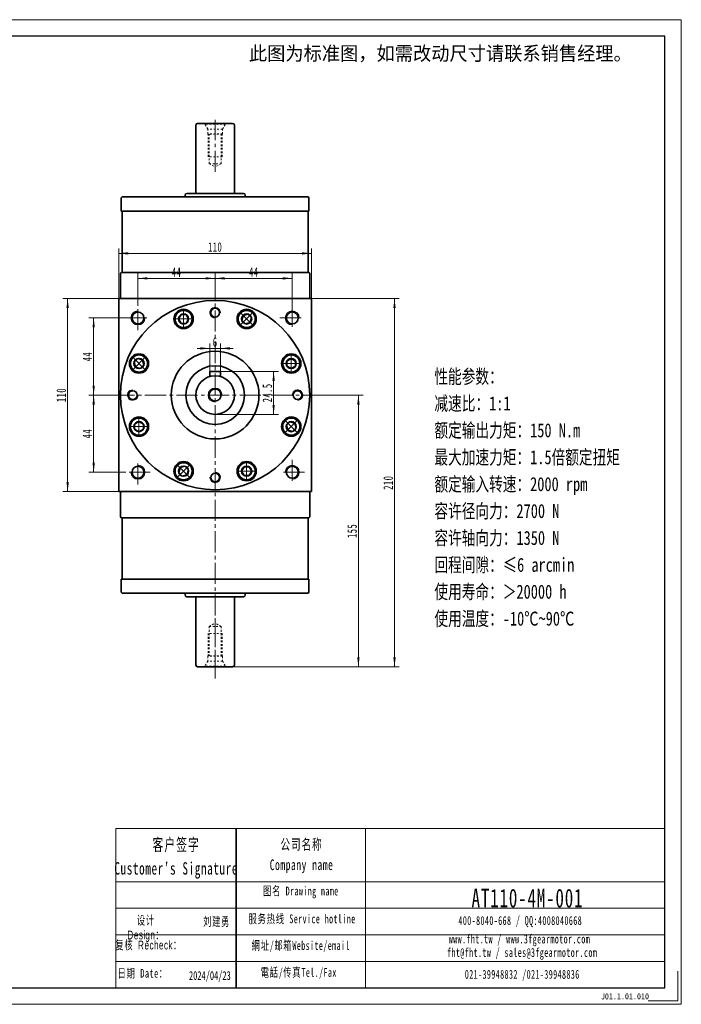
# Model space of a CAD drawing. Header units: millimetres. Extents: x -49 to 750, y 106 to 668.
# Tile 3 of 3: x 372 to 750, y 106 to 668. Entities that reach past the tile are written whole.
import ezdxf

# ---------------------------------------------------------------- set-up
doc = ezdxf.new("R2010")
doc.units = ezdxf.units.MM
doc.set_wipeout_variables(frame=1)
doc.linetypes.add('点画线', pattern=[18, 12, -2, 2, -2])
doc.linetypes.add('虚线', pattern=[2, 1, -1])
doc.layers.get('0').update_dxf_attribs({"lineweight": 35})
doc.layers.add('6文字层', color=3, linetype='Continuous')
for name, color, linetype, lineweight in [('7标注层', 4, 'Continuous', 18), ('SLD-0', 7, 'Continuous', 18), ('中心线层', 1, '点画线', 18), ('图框_外框线', 7, 'Continuous', 18), ('尺寸线层', 3, 'Continuous', 18), ('粗实线层', 7, 'Continuous', 35)]:
    doc.layers.add(name, color=color, linetype=linetype, lineweight=lineweight)
doc.styles.add('标准', font='txt', dxfattribs={"width": 0.667})
doc.styles.add('样式 1', font='txt', dxfattribs={"width": 0.8})
doc.dimstyles.new('a4-1-1', dxfattribs={"dimtxt": 3, "dimasz": 3, "dimexe": 1.5, "dimexo": 0, "dimgap": 0.5, "dimtad": 1, "dimdec": 3, "dimdsep": 46, "dimtxsty": '标准', "dimblk": '_CAXARROW', "dimcen": 0, "dimdle": 6, "dimazin": 2, "dimtfac": 0.707107, "dimtdec": 3, "dimtix": 1, "dimtmove": 2, "dimatfit": 3, "dimfxl": 0, "dimfrac": 2, "dimtolj": 1, "dimarcsym": 0})

# ---------------------------------------------------------------- blocks, each defined once
blk = doc.blocks.new('*X19')
at = {"layer": '尺寸线层', "linetype": 'Continuous'}
for points in [[(428.87, 534.79), (434.27, 535.46), (434.27, 534.11)], [(538.87, 534.79), (533.47, 535.46), (533.47, 534.11)]]:
    blk.add_hatch(color=0, dxfattribs=at).paths.add_polyline_path(points, flags=0)
at = {"layer": '尺寸线层', "color": 0, "linetype": 'Continuous'}
for p, q in [((428.87, 508.96), (428.87, 537.49)), ((428.87, 534.79), (538.87, 534.79)), ((538.87, 508.96), (538.87, 537.49))]:
    blk.add_line(p, q, dxfattribs=at)
at = {"layer": '尺寸线层', "color": 0, "insert": (483.87, 538.37), "char_height": 5.4, "width": 14.3527, "attachment_point": 5, "line_spacing_factor": 1.15057, "style": '标准'}
blk.add_mtext('\\T1.1;110', dxfattribs=at)
blk = doc.blocks.new('_CAXARROW')
blk.add_hatch(color=0).paths.add_polyline_path([(0, 0), (-1, 0.125), (-1, -0.125)], flags=0)
blk = doc.blocks.new('*X20')
at = {"layer": '尺寸线层', "linetype": 'Continuous'}
for points in [[(399.74, 508.96), (399.07, 503.56), (400.42, 503.56)], [(399.74, 398.96), (399.07, 404.36), (400.42, 404.36)]]:
    blk.add_hatch(color=0, dxfattribs=at).paths.add_polyline_path(points, flags=0)
at = {"layer": '尺寸线层', "color": 0, "linetype": 'Continuous'}
for p, q in [((428.87, 508.96), (397.04, 508.96)), ((399.74, 398.96), (399.74, 508.96)), ((428.87, 398.96), (397.04, 398.96))]:
    blk.add_line(p, q, dxfattribs=at)
at = {"layer": '尺寸线层', "color": 0, "insert": (396.16, 453.96), "char_height": 5.4, "width": 14.3527, "attachment_point": 5, "rotation": 90, "line_spacing_factor": 1.15057, "style": '标准'}
blk.add_mtext('\\T1.1;110', dxfattribs=at)
blk = doc.blocks.new('*X21')
at = {"layer": '尺寸线层', "linetype": 'Continuous'}
for points in [[(414.59, 497.96), (415.27, 492.56), (413.92, 492.56)], [(414.59, 453.96), (415.27, 459.36), (413.92, 459.36)]]:
    blk.add_hatch(color=0, dxfattribs=at).paths.add_polyline_path(points, flags=0)
at = {"layer": '尺寸线层', "color": 0, "linetype": 'Continuous'}
for p, q in [((432.87, 497.96), (411.89, 497.96)), ((414.59, 497.96), (414.59, 453.96)), ((425.87, 453.96), (411.89, 453.96))]:
    blk.add_line(p, q, dxfattribs=at)
at = {"layer": '尺寸线层', "color": 0, "insert": (411.02, 475.96), "char_height": 5.4, "width": 10.8, "attachment_point": 5, "rotation": 90, "line_spacing_factor": 1.15057, "style": '标准'}
blk.add_mtext('\\T1.1;44', dxfattribs=at)
blk = doc.blocks.new('*X22')
at = {"layer": '尺寸线层', "linetype": 'Continuous'}
for points in [[(414.59, 453.96), (415.27, 448.56), (413.92, 448.56)], [(414.59, 409.96), (415.27, 415.36), (413.92, 415.36)]]:
    blk.add_hatch(color=0, dxfattribs=at).paths.add_polyline_path(points, flags=0)
at = {"layer": '尺寸线层', "color": 0, "linetype": 'Continuous'}
for p, q in [((425.87, 453.96), (411.89, 453.96)), ((414.59, 453.96), (414.59, 409.96)), ((432.87, 409.96), (411.89, 409.96))]:
    blk.add_line(p, q, dxfattribs=at)
at = {"layer": '尺寸线层', "color": 0, "insert": (411.02, 431.96), "char_height": 5.4, "width": 10.8, "attachment_point": 5, "rotation": 90, "line_spacing_factor": 1.15057, "style": '标准'}
blk.add_mtext('\\T1.1;44', dxfattribs=at)
blk = doc.blocks.new('*X23')
at = {"layer": '尺寸线层', "linetype": 'Continuous'}
for points in [[(439.87, 520.53), (445.27, 521.21), (445.27, 519.86)], [(483.87, 520.53), (478.47, 521.21), (478.47, 519.86)]]:
    blk.add_hatch(color=0, dxfattribs=at).paths.add_polyline_path(points, flags=0)
at = {"layer": '尺寸线层', "color": 0, "linetype": 'Continuous'}
for p, q in [((439.87, 504.96), (439.87, 523.23)), ((483.87, 511.95), (483.87, 523.23)), ((439.87, 520.53), (483.87, 520.53))]:
    blk.add_line(p, q, dxfattribs=at)
at = {"layer": '尺寸线层', "color": 0, "insert": (461.87, 524.1), "char_height": 5.4, "width": 10.8, "attachment_point": 5, "line_spacing_factor": 1.15057, "style": '标准'}
blk.add_mtext('\\T1.1;44', dxfattribs=at)
blk = doc.blocks.new('*X24')
at = {"layer": '尺寸线层', "linetype": 'Continuous'}
for points in [[(483.87, 520.53), (489.27, 521.21), (489.27, 519.86)], [(527.87, 520.53), (522.47, 521.21), (522.47, 519.86)]]:
    blk.add_hatch(color=0, dxfattribs=at).paths.add_polyline_path(points, flags=0)
at = {"layer": '尺寸线层', "color": 0, "linetype": 'Continuous'}
for p, q in [((483.87, 511.95), (483.87, 523.23)), ((527.87, 504.96), (527.87, 523.23)), ((483.87, 520.53), (527.87, 520.53))]:
    blk.add_line(p, q, dxfattribs=at)
at = {"layer": '尺寸线层', "color": 0, "insert": (505.87, 524.1), "char_height": 5.4, "width": 10.8, "attachment_point": 5, "line_spacing_factor": 1.15057, "style": '标准'}
blk.add_mtext('\\T1.1;44', dxfattribs=at)
blk = doc.blocks.new('*X25')
at = {"layer": '尺寸线层', "linetype": 'Continuous'}
for points in [[(565.61, 453.96), (566.28, 448.56), (564.93, 448.56)], [(565.61, 298.96), (566.28, 304.36), (564.93, 304.36)]]:
    blk.add_hatch(color=0, dxfattribs=at).paths.add_polyline_path(points, flags=0)
at = {"layer": '尺寸线层', "color": 0, "linetype": 'Continuous'}
for p, q in [((541.87, 453.96), (568.31, 453.96)), ((565.61, 453.96), (565.61, 298.96)), ((493.87, 298.96), (568.31, 298.96))]:
    blk.add_line(p, q, dxfattribs=at)
at = {"layer": '尺寸线层', "color": 0, "insert": (562.02, 376.46), "char_height": 5.4, "width": 14.0022, "attachment_point": 5, "rotation": 90, "line_spacing_factor": 1.15057, "style": '标准'}
blk.add_mtext('\\T1.1;155', dxfattribs=at)
blk = doc.blocks.new('*X26')
at = {"layer": '尺寸线层', "linetype": 'Continuous'}
for points in [[(586.2, 508.96), (586.87, 503.56), (585.52, 503.56)], [(586.2, 298.96), (586.87, 304.36), (585.52, 304.36)]]:
    blk.add_hatch(color=0, dxfattribs=at).paths.add_polyline_path(points, flags=0)
at = {"layer": '尺寸线层', "color": 0, "linetype": 'Continuous'}
for p, q in [((538.87, 508.96), (588.9, 508.96)), ((586.2, 508.96), (586.2, 298.96)), ((493.87, 298.96), (588.9, 298.96))]:
    blk.add_line(p, q, dxfattribs=at)
at = {"layer": '尺寸线层', "color": 0, "insert": (582.61, 403.96), "char_height": 5.4, "width": 14.5863, "attachment_point": 5, "rotation": 90, "line_spacing_factor": 1.15057, "style": '标准'}
blk.add_mtext('\\T1.1;210', dxfattribs=at)
blk = doc.blocks.new('*X27')
at = {"layer": '中心线层', "linetype": '点画线', "lineweight": 18}
for p, q in [((0, -5.64), (0, 5.64)), ((-5.64, 0), (5.64, 0))]:
    blk.add_line(p, q, dxfattribs=at)
at = {"layer": '粗实线层'}
for p, q in [((-2.89, 0), (-1.44, 2.5)), ((-2.89, 0), (-1.44, -2.5)), ((-1.44, 2.5), (1.44, 2.5)), ((2.89, 0), (1.44, 2.5)), ((2.89, 0), (1.44, 2.5)), ((2.89, 0), (1.44, -2.5)), ((-1.44, -2.5), (1.44, -2.5))]:
    blk.add_line(p, q, dxfattribs=at)
blk.add_circle((0, 0), 2.89, dxfattribs=at)
for start, end in [(0, 180), (180, 360)]:
    blk.add_arc((0, 0), 4.89, start, end, dxfattribs=at)
blk = doc.blocks.new('*X28')
at = {"layer": '尺寸线层', "linetype": 'Continuous'}
for points in [[(517.24, 467.46), (517.92, 462.06), (516.57, 462.06)], [(517.24, 442.96), (517.92, 448.36), (516.57, 448.36)]]:
    blk.add_hatch(color=0, dxfattribs=at).paths.add_polyline_path(points, flags=0)
at = {"layer": '尺寸线层', "color": 0, "linetype": 'Continuous'}
for p, q in [((486.87, 467.46), (519.94, 467.46)), ((517.24, 467.46), (517.24, 442.96)), ((483.87, 442.96), (519.94, 442.96))]:
    blk.add_line(p, q, dxfattribs=at)
at = {"layer": '尺寸线层', "color": 0, "insert": (513.67, 455.21), "char_height": 5.4, "width": 19.7184, "attachment_point": 5, "rotation": 90, "line_spacing_factor": 1.15057, "style": '标准'}
blk.add_mtext('\\T1.1;24.5', dxfattribs=at)
blk = doc.blocks.new('*X29')
at = {"layer": '尺寸线层', "linetype": 'Continuous'}
for points in [[(480.87, 480.59), (475.47, 479.92), (475.47, 481.27)], [(486.87, 480.59), (492.27, 479.92), (492.27, 481.27)]]:
    blk.add_hatch(color=0, dxfattribs=at).paths.add_polyline_path(points, flags=0)
at = {"layer": '尺寸线层', "color": 0, "linetype": 'Continuous'}
for p, q in [((480.87, 467.46), (480.87, 483.29)), ((486.87, 467.46), (486.87, 483.29)), ((494.07, 480.59), (473.67, 480.59))]:
    blk.add_line(p, q, dxfattribs=at)
at = {"layer": '尺寸线层', "color": 0, "insert": (483.87, 484.16), "char_height": 5.4, "width": 10.8, "attachment_point": 5, "line_spacing_factor": 1.15057, "style": '标准'}
blk.add_mtext('\\T1.1;6', dxfattribs=at)
blk = doc.blocks.new('m8-11111_2')
at = {"layer": '中心线层', "linetype": '点画线', "lineweight": 18}
blk.add_line((27.67, 0), (-2.1, 0), dxfattribs=at)
at = {"layer": '粗实线层', "color": 6, "linetype": '虚线', "lineweight": 18}
for p, q in [((0, -6.6), (0, 6.6)), ((0, 6.6), (0.43, 5.86)), ((3.3, 4.2), (0.43, 5.86)), ((0.43, -5.86), (0.43, 5.86)), ((6, 4.2), (3.3, 4.2)), ((3.3, -4.2), (3.3, 4.2)), ((6.2, 4), (6, 4.2)), ((6, -4.2), (6, 4.2)), ((19, 4), (6.2, 4)), ((6.2, -4), (6.2, 4)), ((23, 3.4), (6.2, 3.4)), ((19, -4), (19, 4)), ((23, 3.4), (24.96, 0)), ((23, 3.4), (23, -3.4)), ((23, -3.4), (24.96, 0)), ((3.3, -4.2), (0.43, -5.86)), ((6, -4.2), (3.3, -4.2)), ((6.2, -4), (6, -4.2)), ((23, -3.4), (6.2, -3.4)), ((19, -4), (6.2, -4)), ((0, -6.6), (0.43, -5.86))]:
    blk.add_line(p, q, dxfattribs=at)
blk = doc.blocks.new('提示字样')
at = {"layer": '6文字层', "insert": (1.21, 11.52), "char_height": 10, "width": 317.6795, "attachment_point": 1}
blk.add_mtext('{\\C1;此图为标准图，如需改动尺寸请联系销售经理。}', dxfattribs=at)

msp = doc.modelspace()

# ---------------------------------------------------------------- linework, layer by layer
msp.add_line((495.8026, 206.6531), (495.8026, 115.8611))
at = {"layer": '7标注层', "color": 0}
msp.add_line((427.3142, 206.6531), (427.3142, 115.8766), dxfattribs=at)
at = {"layer": '中心线层'}
for p, q in [((483.8717, 292.239), (483.8717, 511.954)), ((439.8717, 490.9588), (439.8717, 504.9588)), ((527.8717, 504.9588), (527.8717, 490.9588)), ((432.8717, 497.9588), (446.8717, 497.9588)), ((520.8717, 497.9588), (534.8717, 497.9588)), ((425.8717, 453.9588), (541.8717, 453.9588)), ((439.8717, 402.9588), (439.8717, 416.9588)), ((527.8717, 416.9588), (527.8717, 402.9588)), ((446.8717, 409.9588), (432.8717, 409.9588)), ((534.8717, 409.9588), (520.8717, 409.9588))]:
    msp.add_line(p, q, dxfattribs=at)
at = {"layer": '图框_外框线'}
for p, q in [((427.3142, 206.6531), (495.8026, 206.6531)), ((495.8026, 206.6531), (495.8026, 115.8766)), ((495.8026, 206.6531), (740.3259, 206.6531)), ((569.5943, 206.6531), (569.5943, 115.8766)), ((427.3142, 176.3609), (495.8026, 176.3609)), ((495.8026, 176.3609), (740.3259, 176.3609)), ((427.3142, 161.2148), (740.3259, 161.2148)), ((427.3142, 146.0687), (740.3259, 146.0687)), ((427.3142, 130.9226), (740.3259, 130.9226))]:
    msp.add_line(p, q, dxfattribs=at)
at = {"layer": '图框_外框线', "color": 3}
msp.add_lwpolyline([(747.8906, 125.3324), (747.8906, 108.3119), (730.8701, 108.3119)], dxfattribs=at)
at = {"layer": '粗实线层'}
for p, q in [((472.8717, 607.9588), (472.8717, 568.9588)), ((473.8717, 608.9588), (493.8717, 608.9588)), ((494.8717, 607.9588), (494.8717, 568.9588)), ((466.7217, 566.9588), (466.7217, 567.9588)), ((500.0217, 568.9588), (467.7217, 568.9588)), ((501.0217, 566.9588), (501.0217, 567.9588)), ((430.8717, 566.9588), (430.3717, 566.4588)), ((430.3717, 566.4588), (430.3717, 558.9588)), ((536.8717, 566.9588), (430.8717, 566.9588)), ((536.8717, 566.9588), (537.3717, 566.4588)), ((537.3717, 566.4588), (537.3717, 558.9588)), ((430.3717, 558.9588), (537.3717, 558.9588)), ((430.8717, 558.9588), (430.8717, 523.9588)), ((536.8717, 558.9588), (536.8717, 523.9588)), ((430.3717, 523.9588), (429.8717, 523.4588)), ((429.8717, 509.4588), (429.8717, 523.4588)), ((430.3717, 523.9588), (537.3717, 523.9588)), ((537.3717, 523.9588), (537.8717, 523.4588)), ((537.8717, 509.4588), (537.8717, 523.4588)), ((430.3717, 508.9588), (429.8717, 509.4588)), ((486.8717, 467.4588), (480.8717, 467.4588)), ((480.8717, 467.4588), (480.8717, 464.5419)), ((486.8717, 467.4588), (486.8717, 464.5419)), ((430.3717, 398.9588), (429.8717, 398.4588)), ((537.3717, 398.9588), (537.8717, 398.4588)), ((429.8717, 398.4588), (429.8717, 384.4588)), ((537.8717, 398.4588), (537.8717, 384.4588)), ((430.3717, 383.9588), (429.8717, 384.4588)), ((430.3717, 383.9588), (537.3717, 383.9588)), ((430.8717, 348.9588), (430.8717, 383.9588)), ((536.8717, 348.9588), (536.8717, 383.9588)), ((537.3717, 383.9588), (537.8717, 384.4588)), ((430.3717, 348.9588), (537.3717, 348.9588)), ((430.3717, 341.4588), (430.3717, 348.9588)), ((537.3717, 341.4588), (537.3717, 348.9588)), ((430.8717, 340.9588), (430.3717, 341.4588)), ((536.8717, 340.9588), (430.8717, 340.9588)), ((466.7217, 340.9588), (466.7217, 339.9588)), ((500.0217, 338.9588), (467.7217, 338.9588)), ((472.8717, 299.9588), (472.8717, 338.9588)), ((494.8717, 299.9588), (494.8717, 338.9588)), ((501.0217, 340.9588), (501.0217, 339.9588)), ((536.8717, 340.9588), (537.3717, 341.4588)), ((473.8717, 298.9588), (493.8717, 298.9588))]:
    msp.add_line(p, q, dxfattribs=at)
for points in [[(428.8717, 398.9588), (428.8717, 508.9588)], [(428.8717, 508.3588), (428.8717, 508.9588), (538.8717, 508.9588), (538.8717, 508.3588)], [(538.8717, 398.9588), (538.8717, 508.9588)], [(538.8717, 398.9588), (428.8717, 398.9588)]]:
    msp.add_lwpolyline(points, dxfattribs=at)
for centre, radius in [((483.8717, 453.9588), 54), ((439.8717, 497.9588), 3.4), ((465.8856, 497.3812), 5.5), ((483.8717, 500.9588), 2.5), ((501.8578, 497.3812), 5.5), ((527.8717, 497.9588), 3.4), ((440.4493, 471.945), 5.5), ((483.8717, 453.9588), 25), ((527.294, 471.945), 5.5), ((483.8717, 453.9588), 16.75), ((483.8717, 453.9588), 11), ((436.8717, 453.9588), 2.5), ((483.8717, 453.9588), 3.4), ((530.8717, 453.9588), 2.5), ((440.4493, 435.9727), 5.5), ((527.294, 435.9727), 5.5), ((465.8856, 410.5365), 5.5), ((501.8578, 410.5365), 5.5), ((439.8717, 409.9588), 3.4), ((527.8717, 409.9588), 3.4), ((483.8717, 406.9588), 2.5)]:
    msp.add_circle(centre, radius, dxfattribs=at)
for centre, start, end in [((473.8717, 607.9588), 90, 180), ((493.8717, 607.9588), 0, 90), ((467.7217, 567.9588), 90, 180), ((500.0217, 567.9588), 360, 90), ((467.7217, 339.9588), 180, 270), ((500.0217, 339.9588), 270, 0), ((473.8717, 299.9588), 180, 270), ((493.8717, 299.9588), 270, 0)]:
    msp.add_arc(centre, 1, start, end, dxfattribs=at)
at = {"layer": '粗实线层', "lineweight": 18}
for centre, radius, start, end in [((439.8717, 497.9588), 4, 90, 360), ((483.8717, 500.9588), 3, 358.171101, 270), ((527.8717, 497.9588), 4, 0, 270), ((436.8717, 453.9588), 3, 88.171101, 360), ((483.8717, 453.9588), 4, 0, 270), ((530.8717, 453.9588), 3, 268.171101, 180), ((439.8717, 409.9588), 4, 180, 90), ((527.8717, 409.9588), 4, 270, 180), ((483.8717, 406.9588), 3, 178.171101, 90)]:
    msp.add_arc(centre, radius, start, end, dxfattribs=at)

# ---------------------------------------------------------------- block references
at = {"layer": '粗实线层', "xscale": 0.8, "yscale": 0.8, "zscale": 0.8}
msp.add_blockref('提示字样', (502.1728, 643.6576), dxfattribs=at)
at = {"layer": '粗实线层', "xscale": -1, "rotation": 90}
msp.add_blockref('m8-11111_2', (483.8717, 608.9588), dxfattribs=at)
at = {"layer": '粗实线层'}
for name, p, rotation in [('*X27', (501.8578, 497.3812), 315.0000000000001), ('m8-11111_2', (483.8717, 298.9588), 90)]:
    msp.add_blockref(name, p, dxfattribs=dict(at, rotation=rotation))

# ---------------------------------------------------------------- texts
at = {"layer": '6文字层', "insert": (703.9305, 112.6997), "char_height": 3.5, "width": 43.304423, "attachment_point": 1, "style": '样式 1'}
msp.add_mtext('J01.1.01.010', dxfattribs=at)
at = {"layer": 'SLD-0', "color": 1, "attachment_point": 2, "line_spacing_factor": 1.15057, "style": '标准'}
for s, insert, char_height, width in [("\\T1.1;客户签字\\PCustomer's Signature", (461.6765, 201.0489), 7.068178, 87.928865), ('\\T1.1;公司名称\\PCompany name', (533.1665, 200.6737), 6.058438, 78.437861), ('\\T1.1;图名 Drawing name', (532.7523, 173.5689), 5.048699, 64.566214), ('{\\H1.75803x;\\T1.10000;AT110-4M-001}', (662.0365, 172.3498), 6.058438, 51.438525), ('\\T1.1;服务热线 Service hotline', (533.4683, 157.6934), 5.048699, 71.932965), ('\\T1.1;400-8040-668 / QQ:4008040668', (657.9206, 156.7287), 5.048699, 146.994928), ('\\T1.1;www.fht.tw / www.3fgearmotor.com ', (657.4551, 146.213), 5.048699, 147.160403), ('\\T1.1;網址/邮箱Website/email', (532.6821, 142.4825), 5.048699, 74.875446), ('{\\T1.10000;fht@fht.tw / sales@3fgearmotor.com }', (658.9937, 138.5251), 5.048699, 147.160403), ('\\T1.1;電話/传真Tel./Fax', (531.551, 127.1529), 5.048699, 75.775978), ('\\T1.1;021-39948832 /021-39948836 ', (659.0465, 126.0491), 5.048699, 112.3681)]:
    msp.add_mtext(s, dxfattribs=dict(at, insert=insert, char_height=char_height, width=width))
at = {"layer": 'SLD-0', "color": 1, "char_height": 5, "attachment_point": 2, "style": '标准'}
for s, insert, width in [('{\\fSimSun|b0|i0|c134|p2;\\T1.1;设计 \\fArial|b0|i0|c0|p34;Design\\fSimSun|b0|i0|c134|p2;：}', (444.3511, 156.8227), 31.971711), ('{\\fSimSun|b0|i0|c134|p2;\\T1.1;刘建勇}', (484.7463, 156.1147), 31.971711), ('{\\fSimSun|b0|i0|c134|p2;\\T1.1;复核 \\fArial|b0|i0|c0|p34;Recheck\\fSimSun|b0|i0|c134|p2;：}', (445.9648, 142.7112), 77.876847), ('{\\T1.1;日期 Date：}', (442.5456, 126.6106), 31.971711), ('2024/04/23', (480.8816, 125.3273), 31.971711)]:
    msp.add_mtext(s, dxfattribs=dict(at, insert=insert, width=width))
at = {"layer": '尺寸线层', "insert": (608.9463, 468.5491), "char_height": 8, "width": 140.195535, "attachment_point": 1, "line_spacing_factor": 1.15057, "style": '标准'}
msp.add_mtext('{\\W0.75;性能参数：\\P减速比：1:1\\P额定输出力矩：150 N.m\\P最大加速力矩：1.5倍额定扭矩\\P额定输入转速：2000 rpm\\P容许径向力：2700 N\\P容许轴向力：1350 N\\P回程间隙：≤6 arcmin\\P使用寿命：＞20000 h\\P使用温度：-10℃~90℃', dxfattribs=at)

# ---------------------------------------------------------------- dimensions: what is measured, and where the dimension line sits
at = {"layer": '尺寸线层'}
for base, p1, p2, picture, middle in [((538.8717, 534.7889), (428.8717, 508.9588), (538.8717, 508.9588), '*X19', (483.8717, 538.3738)), ((483.8717, 520.5329), (439.8717, 504.9588), (483.8717, 511.954), '*X23', (461.8717, 524.1027)), ((527.8717, 520.5329), (483.8717, 511.954), (527.8717, 504.9588), '*X24', (505.8717, 524.1027)), ((480.8717, 480.5922), (486.8717, 467.4588), (480.8717, 467.4588), '*X29', (483.8717, 484.1621))]:
    dim = msp.add_linear_dim(base=base, p1=p1, p2=p2, dimstyle='a4-1-1', override={"dimsah": 1, "dimtfill": 1, "dimtzin": 0}, dxfattribs=at)
    dim.commit()
    dim.dimension.update_dxf_attribs({"geometry": picture, "text_midpoint": middle, "dimtype": 160})
for base, p1, p2, angle, picture, middle in [((399.7405, 508.9588), (428.8717, 398.9588), (428.8717, 508.9588), 90, '*X20', (396.1556, 453.9588)), ((586.1963, 298.9588), (538.8717, 508.9588), (493.8717, 298.9588), 270, '*X26', (582.6114, 403.9588)), ((414.5905, 453.9588), (432.8717, 497.9588), (425.8717, 453.9588), 270, '*X21', (411.0207, 475.9588)), ((414.5905, 409.9588), (425.8717, 453.9588), (432.8717, 409.9588), 270, '*X22', (411.0207, 431.9588)), ((565.6055, 298.9588), (541.8717, 453.9588), (493.8717, 298.9588), 270, '*X25', (562.0206, 376.4588))]:
    dim = msp.add_linear_dim(base=base, p1=p1, p2=p2, angle=angle, dimstyle='a4-1-1', override={"dimsah": 1, "dimtfill": 1, "dimtzin": 0}, dxfattribs=at)
    dim.commit()
    dim.dimension.update_dxf_attribs({"geometry": picture, "text_midpoint": middle, "dimtype": 160})

# ---------------------------------------------------------------- next in the draw order: wipeouts: each hides what was drawn before it
for points in [[(470.7756, 497.3812), (470.7062, 498.2016), (470.7062, 498.2016), (470.2908, 499.5038), (469.5312, 500.6402), (468.4868, 501.5219), (467.239, 502.0801), (465.8856, 502.2712), (465.8856, 502.2712), (464.5321, 502.0801), (463.2844, 501.5219), (462.2399, 500.6402), (461.4803, 499.5038), (461.0649, 498.2016), (461.0649, 498.2016), (460.9956, 497.3812), (460.9956, 497.3812), (461.1622, 496.1156), (461.6507, 494.9362), (462.4278, 493.9234), (463.4406, 493.1463), (464.6199, 492.6578), (465.8856, 492.4912), (465.8856, 492.4912), (467.3967, 492.7305), (468.7598, 493.4251), (469.8417, 494.5069), (470.5362, 495.8701)], [(443.9071, 475.4027), (443.278, 475.9338), (443.278, 475.9338), (442.0634, 476.5609), (440.7227, 476.8273), (439.3607, 476.7122), (438.0837, 476.2247), (436.9916, 475.4027), (436.9916, 475.4027), (436.1696, 474.3106), (435.6821, 473.0336), (435.567, 471.6716), (435.8334, 470.3309), (436.4605, 469.1163), (436.4605, 469.1163), (436.9916, 468.4872), (436.9916, 468.4872), (438.0043, 467.7101), (439.1837, 467.2216), (440.4493, 467.055), (441.715, 467.2216), (442.8943, 467.7101), (443.9071, 468.4872), (443.9071, 468.4872), (444.8064, 469.725), (445.2791, 471.18), (445.2791, 472.7099), (444.8064, 474.165)], [(527.294, 467.055), (528.1144, 467.1243), (528.1144, 467.1243), (529.4167, 467.5397), (530.553, 468.2993), (531.4348, 469.3438), (531.993, 470.5915), (532.184, 471.945), (532.184, 471.945), (531.993, 473.2984), (531.4348, 474.5462), (530.553, 475.5906), (529.4167, 476.3502), (528.1144, 476.7657), (528.1144, 476.7657), (527.294, 476.835), (527.294, 476.835), (526.0284, 476.6683), (524.849, 476.1798), (523.8363, 475.4027), (523.0592, 474.39), (522.5706, 473.2106), (522.404, 471.945), (522.404, 471.945), (522.6434, 470.4339), (523.3379, 469.0707), (524.4197, 467.9889), (525.7829, 467.2943)], [(440.4493, 440.8627), (439.6289, 440.7934), (439.6289, 440.7934), (438.3267, 440.378), (437.1903, 439.6184), (436.3086, 438.5739), (435.7504, 437.3262), (435.5593, 435.9727), (435.5593, 435.9727), (435.7504, 434.6193), (436.3086, 433.3715), (437.1903, 432.3271), (438.3267, 431.5674), (439.6289, 431.152), (439.6289, 431.152), (440.4493, 431.0827), (440.4493, 431.0827), (441.715, 431.2493), (442.8943, 431.7379), (443.9071, 432.515), (444.6842, 433.5277), (445.1727, 434.7071), (445.3393, 435.9727), (445.3393, 435.9727), (445.1, 437.4838), (444.4054, 438.847), (443.3236, 439.9288), (441.9604, 440.6234)], [(523.8363, 432.515), (524.4654, 431.9839), (524.4654, 431.9839), (525.6799, 431.3568), (527.0206, 431.0904), (528.3827, 431.2054), (529.6596, 431.693), (530.7518, 432.515), (530.7518, 432.515), (531.5737, 433.6071), (532.0613, 434.8841), (532.1764, 436.2461), (531.91, 437.5868), (531.2829, 438.8014), (531.2829, 438.8014), (530.7518, 439.4305), (530.7518, 439.4305), (529.739, 440.2076), (528.5596, 440.6961), (527.294, 440.8627), (526.0284, 440.6961), (524.849, 440.2076), (523.8363, 439.4305), (523.8363, 439.4305), (522.937, 438.1927), (522.4642, 436.7377), (522.4642, 435.2078), (522.937, 433.7527)], [(462.4278, 413.9943), (461.8967, 413.3651), (461.8967, 413.3651), (461.2696, 412.1506), (461.0032, 410.8099), (461.1183, 409.4479), (461.6058, 408.1709), (462.4278, 407.0788), (462.4278, 407.0788), (463.5199, 406.2568), (464.7969, 405.7692), (466.159, 405.6542), (467.4996, 405.9206), (468.7142, 406.5477), (468.7142, 406.5477), (469.3433, 407.0788), (469.3433, 407.0788), (470.1204, 408.0915), (470.6089, 409.2709), (470.7756, 410.5365), (470.6089, 411.8021), (470.1204, 412.9815), (469.3433, 413.9943), (469.3433, 413.9943), (468.1056, 414.8935), (466.6505, 415.3663), (465.1206, 415.3663), (463.6655, 414.8935)], [(496.9678, 410.5365), (497.0371, 409.7161), (497.0371, 409.7161), (497.4525, 408.4139), (498.2121, 407.2775), (499.2566, 406.3957), (500.5043, 405.8376), (501.8578, 405.6465), (501.8578, 405.6465), (503.2113, 405.8376), (504.459, 406.3957), (505.5035, 407.2775), (506.2631, 408.4139), (506.6785, 409.7161), (506.6785, 409.7161), (506.7478, 410.5365), (506.7478, 410.5365), (506.5812, 411.8021), (506.0927, 412.9815), (505.3156, 413.9943), (504.3028, 414.7714), (503.1234, 415.2599), (501.8578, 415.4265), (501.8578, 415.4265), (500.3467, 415.1872), (498.9835, 414.4926), (497.9017, 413.4108), (497.2071, 412.0476)]]:
    msp.add_wipeout(points).dxf.layer = '粗实线层'

# ---------------------------------------------------------------- next in the draw order: linework, layer by layer
at = {"layer": '图框_外框线', "color": 3}
msp.add_lwpolyline([(-44.5097, 106.4207), (749.7818, 106.4207), (749.7818, 668.0983), (-44.5097, 668.0983)], close=True, dxfattribs=at)
at = {"layer": '图框_外框线', "color": 3, "lineweight": 25}
msp.add_lwpolyline([(2.7695, 115.8766), (740.3259, 115.8766), (740.3259, 658.6425), (2.7695, 658.6425)], close=True, dxfattribs=at)

# ---------------------------------------------------------------- next in the draw order: block references
at = {"layer": '粗实线层'}
msp.add_blockref('*X27', (465.8856, 497.3812), dxfattribs=at)
for p, rotation in [((440.4493, 471.945), 45.00000000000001), ((527.294, 471.945), 270), ((527.294, 435.9727), 225.0000000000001), ((440.4493, 435.9727), 90), ((465.8856, 410.5365), 135.0000000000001), ((501.8578, 410.5365), 180)]:
    msp.add_blockref('*X27', p, dxfattribs=dict(at, rotation=rotation))

# ---------------------------------------------------------------- next in the draw order: dimensions: what is measured, and where the dimension line sits
at = {"layer": '尺寸线层'}
dim = msp.add_linear_dim(base=(517.2404, 442.9588), p1=(486.8717, 467.4588), p2=(483.8717, 442.9588), angle=270, dimstyle='a4-1-1', override={"dimsah": 1, "dimtfill": 1, "dimtzin": 0}, dxfattribs=at)
dim.commit()
dim.dimension.update_dxf_attribs({"geometry": '*X28', "text_midpoint": (513.6706, 455.2088), "dimtype": 160})

doc.saveas('drawing.dxf')
